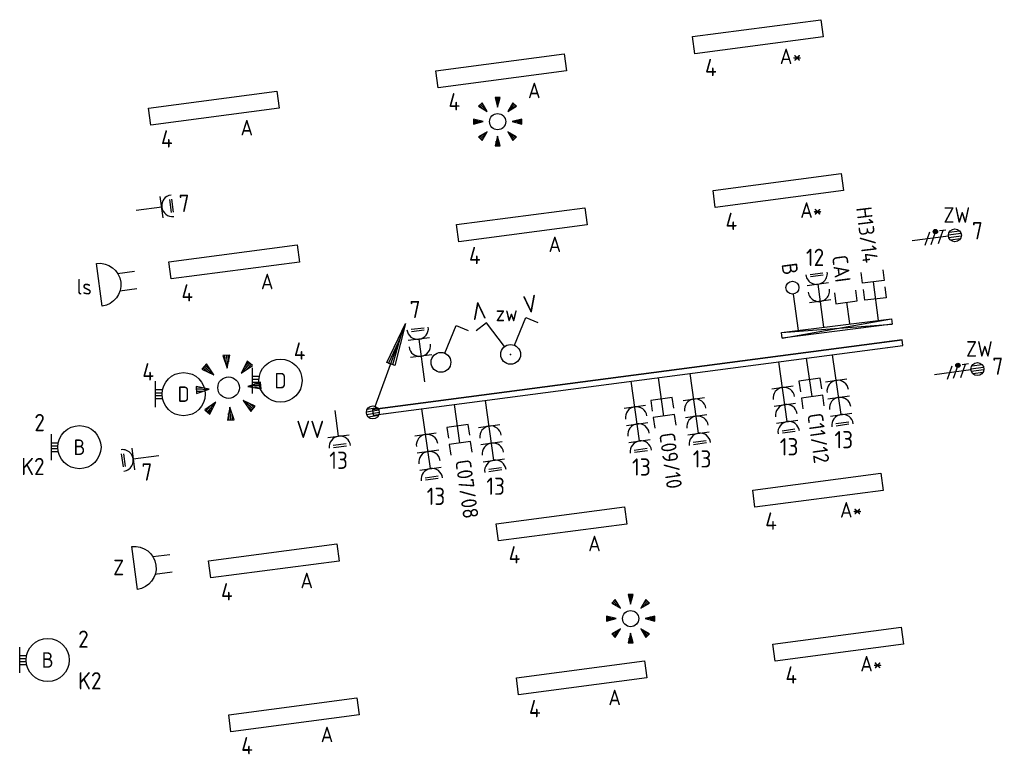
# Model space of a CAD drawing. Header units: millimetres. Extents: x 28812 to 120869, y 26747 to 104834.
# Tile 5 of 36: x 55802 to 67217, y 41244 to 49763. Entities that reach past the tile are written whole.
import ezdxf
from ezdxf.enums import TextEntityAlignment as Align

# ---------------------------------------------------------------- set-up
doc = ezdxf.new("R2010")
doc.units = ezdxf.units.MM
doc.header["$LTSCALE"] = 100
for name, color, linetype in [('EB62204-_ATTRIB', 2, 'Continuous'), ('EB63101-_ATTRIB', 2, 'Continuous'), ('EB63102-_ATTRIB', 2, 'Continuous'), ('EB6411--_ATTRIB', 2, 'Continuous'), ('EB6441--_ATTRIB', 2, 'Continuous'), ('EL61303-_WANDGOOT', 3, 'Continuous'), ('EL62203-_KRACHT-WCD230', 3, 'Continuous'), ('EL62204-_KRACHT-ASP230', 3, 'Continuous'), ('EL63101-_LICHT-ARM', 3, 'Continuous'), ('EL63102-_LICHT-SCH', 3, 'Continuous'), ('EL63103-_LICHT-WCD230V', 3, 'Continuous'), ('EL6411--_DEURBEL', 3, 'Continuous'), ('EL6441--_DATACOM', 3, 'Continuous')]:
    doc.layers.add(name, color=color, linetype=linetype)
doc.styles.add('2_0', font='iso', dxfattribs={"height": 200})
doc.styles.add('ISO', font='iso.shx', dxfattribs={"height": 220})
doc.styles.add('NORATT', font='iso.shx')
doc.styles.add('NORDIM', font='isocp.shx')
doc.styles.get("Standard").update_dxf_attribs({"font": 'arial.ttf'})

# ---------------------------------------------------------------- blocks, each defined once
blk = doc.blocks.new('ES3W1L')
for p, q in [((-0.75, 1.25), (0.75, 1.25)), ((1.25, 0), (-1.25, 0)), ((-0.75, 1), (0.75, 1)), ((0, 0), (0, -3))]:
    blk.add_line(p, q)
blk.add_arc((0, 1.25), 1.25, 180, 0)
at = {"style": 'NORATT'}
for tag, flags, p in [('VERMOGEN', 9, (-2.5, 3)), ('GROEP', 8, (0, 3)), ('SCHAK', 8, (2.5, 3)), ('GELIJK', 9, (5, 3)), ('KAST', 9, (7, 3)), ('TAL', 8, (2.5, 3))]:
    blk.add_attdef(tag, text='', height=1.8, rotation=90, dxfattribs=dict(at, flags=flags)).set_placement(p, align=Align.MIDDLE_CENTER)
at = {"style": 'NORATT', "flags": 8}
blk.add_attdef('DOEL', text='', height=1.8, rotation=90, dxfattribs=at).set_placement((-2.5, 3), align=Align.MIDDLE_LEFT)
at = {"style": 'NORATT', "flags": 9}
blk.add_attdef('M_CODE', text='', height=1.8, dxfattribs=at).set_placement((0, 0), align=Align.MIDDLE_CENTER)
blk = doc.blocks.new('ES3G10')
for p, q in [((-3.25, -1.5), (-3.25, 1.5)), ((-3.25, 0.52), (-2.44, 0.52)), ((-3.25, 0.17), (-2.49, 0.17)), ((-3.25, -0.17), (-2.49, -0.17)), ((-3.25, -0.52), (-2.44, -0.52))]:
    blk.add_line(p, q)
blk.add_circle((0, 0), 2.5)
at = {"style": 'NORATT', "flags": 9}
blk.add_attdef('GELIJK', text='', height=1.8, dxfattribs=at).set_placement((3.5, 5), align=Align.MIDDLE_CENTER)
at = {"color": 6, "style": 'NORATT'}
for tag, flags, p in [('SCHAK', 8, (3.5, 2.75)), ('A_CODE', 8, (0, 0)), ('GROEP', 8, (-3.5, -2.75)), ('KAST', 9, (3.5, -2.75))]:
    blk.add_attdef(tag, text='', height=1.8, dxfattribs=dict(at, flags=flags)).set_placement(p, align=Align.MIDDLE)
blk = doc.blocks.new('ES081010')
at = {"color": 0}
for p, q in [((-1, 0), (-1, -2)), ((1, -2), (1, 0))]:
    blk.add_line(p, q, dxfattribs=at)
blk.add_lwpolyline([(-2.5, 2.25), (2.5, 2.25, -1)], format="xyb", close=True, dxfattribs=at)
at = {"color": 0, "style": 'NORATT', "flags": 8}
for tag, p in [('NUMMER', (0, 6.75)), ('SCHAK', (0, 4))]:
    blk.add_attdef(tag, text='', height=1.8, dxfattribs=at).set_placement(p, align=Align.MIDDLE)
at = {"style": 'NORATT'}
for tag, flags, p in [('PANEEL', 9, (0, 3)), ('CODE', 9, (1, 3.5)), ('GRP', 8, (0, -5)), ('RUIMTE', 9, (0, -7.5))]:
    blk.add_attdef(tag, text='', height=1.8, dxfattribs=dict(at, flags=flags)).set_placement(p, align=Align.MIDDLE_LEFT)
at = {"style": 'NORATT', "flags": 8}
blk.add_attdef('M_CODE', text='', height=1.8, dxfattribs=at).set_placement((0, 0), align=Align.MIDDLE_CENTER)
blk = doc.blocks.new('EJ3P31')
at = {"color": 0}
blk.add_lwpolyline([(-7.5, -1), (-7.5, 1), (7.5, 1), (7.5, -1)], close=True, dxfattribs=at)
at = {"style": 'NORATT', "flags": 9}
blk.add_attdef('GELIJK', text='', height=1.8, dxfattribs=at).set_placement((3.5, 5), align=Align.MIDDLE_CENTER)
at = {"color": 0, "style": 'NORATT'}
for tag, flags, p in [('A_CODE', 8, (-3.5, 2.75)), ('SCHAK', 8, (3.5, 2.75)), ('GROEP', 8, (-3.5, -2.75)), ('KAST', 9, (3.5, -2.75))]:
    blk.add_attdef(tag, text='', height=1.8, dxfattribs=dict(at, flags=flags)).set_placement(p, align=Align.MIDDLE)
blk = doc.blocks.new('ES111352')
at = {"color": 0}
blk.add_line((0, 1.5), (0, -3), dxfattribs=at)
for points in [[(-1.25, 2.75), (-1.25, 1.5), (1.25, 1.5), (1.25, 2.75)], [(-1.25, 0.75), (-1.25, -0.5), (1.25, -0.5), (1.25, 0.75)]]:
    blk.add_lwpolyline(points, dxfattribs=at)
at = {"color": 0, "style": 'NORATT', "flags": 8}
blk.add_attdef('NUMMER1', text='', height=1.8, rotation=90, dxfattribs=at).set_placement((-1.5, 4.5), align=Align.MIDDLE_LEFT)
at = {"style": 'NORATT', "flags": 8}
blk.add_attdef('NUMMER', text='', height=1.8, rotation=90, dxfattribs=at).set_placement((1.5, 4.5), align=Align.MIDDLE_LEFT)
at = {"style": 'NORATT'}
for tag, flags, p in [('PANEEL', 9, (0, 3)), ('CODE', 9, (1, 3.5)), ('GRP', 8, (0, -5)), ('RUIMTE', 9, (0, -7.5))]:
    blk.add_attdef(tag, text='', height=1.8, dxfattribs=dict(at, flags=flags)).set_placement(p, align=Align.MIDDLE_LEFT)
at = {"style": 'NORATT', "flags": 8}
blk.add_attdef('M_CODE', text='', height=1.8, dxfattribs=at).set_placement((0, 0), align=Align.MIDDLE_CENTER)
blk = doc.blocks.new('EH100000')
at = {"linetype": 'ByBlock'}
for p, q in [((1, 0.5), (0, 0.5)), ((1, 0.5, 1), (0, 0.5, 1)), ((0, -0.5, 1), (1, -0.5, 1)), ((1, -0.5), (0, -0.5))]:
    blk.add_line(p, q, dxfattribs=at)
at = {"linetype": 'ByBlock', "invisible_edges": 15}
for points in [[(1, -0.5), (0, -0.5), (0, 0.5), (1, 0.5)], [(0, 0.5), (1, 0.5), (1, 0.5, 1), (0, 0.5, 1)], [(0, -0.5, 1), (1, -0.5, 1), (1, -0.5), (0, -0.5)]]:
    blk.add_3dface(points, dxfattribs=at)
at = {"linetype": 'ByBlock', "style": '2_0', "flags": 8}
blk.add_attdef('FUNCTIE', text='', height=0.5, dxfattribs=at).set_placement((0.5, 0), align=Align.MIDDLE)
at = {"linetype": 'ByBlock', "flags": 9}
blk.add_attdef('SCHOT', text='', height=0.5, dxfattribs=at).set_placement((0.5, 0), align=Align.MIDDLE)
blk = doc.blocks.new('WGE')
blk.add_lwpolyline([(-1, -0.5), (0, -0.5), (0, 0.5), (-1, 0.5)])
at = {"style": '2_0', "flags": 9}
for tag in ['HULPSTUK', 'SCHOT']:
    blk.add_attdef(tag, text='', height=0.5, dxfattribs=at).set_placement((0, 0), align=Align.MIDDLE)
blk = doc.blocks.new('ES652141')
for p, q in [((-0.2, 3.75), (-0.2, 3)), ((0, 3.75), (0, 2.25)), ((0.2, 3.75), (0.2, 3)), ((-2.79, 2.51), (-2.26, 1.98)), ((-2.65, 2.65), (-1.59, 1.59)), ((-2.51, 2.79), (-1.98, 2.26)), ((2.65, 2.65), (1.59, 1.59)), ((2.51, 2.79), (1.98, 2.26)), ((2.79, 2.51), (2.26, 1.98)), ((-3.75, 0.2), (-3, 0.2)), ((-3.75, 0), (-2.25, 0)), ((3.75, 0), (2.25, 0)), ((3.75, 0.2), (3, 0.2)), ((-3.75, -0.2), (-3, -0.2)), ((3.75, -0.2), (3, -0.2)), ((-2.79, -2.51), (-2.26, -1.98)), ((-2.65, -2.65), (-1.59, -1.59)), ((-2.51, -2.79), (-1.98, -2.26)), ((0, -3.75), (0, -2.25)), ((2.65, -2.65), (1.59, -1.59)), ((2.51, -2.79), (1.98, -2.26)), ((2.79, -2.51), (2.26, -1.98)), ((-0.2, -3.75), (-0.2, -3)), ((0.2, -3.75), (0.2, -3))]:
    blk.add_line(p, q)
for points in [[(0, 2.25), (0.4, 3.75), (-0.4, 3.75)], [(-1.59, 1.59), (-2.37, 2.93), (-2.93, 2.37)], [(1.59, 1.59), (2.93, 2.37), (2.37, 2.93)], [(-2.25, 0), (-3.75, 0.4), (-3.75, -0.4)], [(2.25, 0), (3.75, -0.4), (3.75, 0.4)], [(-1.59, -1.59), (-2.93, -2.37), (-2.37, -2.93)], [(0, -2.25), (-0.4, -3.75), (0.4, -3.75)], [(1.59, -1.59), (2.37, -2.93), (2.93, -2.37)]]:
    blk.add_lwpolyline(points, close=True)
blk.add_circle((0, 0), 1.25)
at = {"style": 'NORATT'}
blk.add_attdef('NUMMER', text='', height=1.8, dxfattribs=at).set_placement((0, 5), align=Align.MIDDLE)
for tag, flags, p in [('PANEEL', 9, (0, 3)), ('CODE', 9, (1, 3.5)), ('GRP', 8, (0, -5)), ('RUIMTE', 9, (0, -7.5))]:
    blk.add_attdef(tag, text='', height=1.8, dxfattribs=dict(at, flags=flags)).set_placement(p, align=Align.MIDDLE_LEFT)
at = {"style": 'NORATT', "flags": 8}
blk.add_attdef('M_CODE', text='', height=1.8, dxfattribs=at).set_placement((0, 0), align=Align.MIDDLE_CENTER)
blk = doc.blocks.new('ES3W2L')
for p, q in [((-0.75, 3.25), (0.75, 3.25)), ((-0.75, 3), (0.75, 3)), ((1.25, 2), (-1.25, 2)), ((0, 2), (0, -3)), ((1.25, 0), (-1.25, 0))]:
    blk.add_line(p, q)
for centre in [(0, 3.25), (0, 1.25)]:
    blk.add_arc(centre, 1.25, 180, 0)
at = {"style": 'NORATT'}
for tag, height, flags, p in [('GROEPI', 1.8, 9, (0, 9.5)), ('CODE', 3.5, 8, (0, 4.5)), ('M_CODE', 1.8, 9, (0, 0)), ('VERMOGENI', 1.8, 9, (0, -9.5)), ('DOELI', 1.8, 9, (0, -11.5))]:
    blk.add_attdef(tag, text='', height=height, dxfattribs=dict(at, flags=flags)).set_placement(p, align=Align.MIDDLE_CENTER)
for tag, flags, p in [('VERMOGEN', 9, (-2.5, 5)), ('GELIJKI', 9, (5, 5)), ('GROEP', 8, (0, 5)), ('SCHAK', 8, (2.5, 5)), ('GELIJK', 9, (5, 5)), ('TAL', 8, (2.5, 5)), ('KAST', 9, (7, 5))]:
    blk.add_attdef(tag, text='', height=1.8, rotation=90, dxfattribs=dict(at, flags=flags)).set_placement(p, align=Align.MIDDLE_CENTER)
at = {"style": 'NORATT', "flags": 8}
blk.add_attdef('DOEL', text='', height=1.8, rotation=90, dxfattribs=at).set_placement((-2.5, 5), align=Align.MIDDLE_LEFT)
blk = doc.blocks.new('ES3S1')
blk.add_lwpolyline([(0.58, 1), (2.31, 4), (3.61, 3.25)])
blk.add_circle((0, 0), 1.15)
at = {"style": 'NORATT'}
for tag, flags, p in [('SCHAK', 8, (3, 5.5)), ('KAST', 9, (-3, 0.5)), ('M_CODE', 9, (0, 0)), ('DOEL', 9, (-3, -2)), ('GROEP', 9, (-3, -4.5))]:
    blk.add_attdef(tag, text='', height=1.8, dxfattribs=dict(at, flags=flags)).set_placement(p, align=Align.MIDDLE_CENTER)
blk = doc.blocks.new('ES3W3L')
at = {"color": 2}
for p, q in [((-0.75, 5.25), (0.75, 5.25)), ((-0.75, 5), (0.75, 5))]:
    blk.add_line(p, q, dxfattribs=at)
at = {"color": 0}
for p, q in [((1.25, 4), (-1.25, 4)), ((0, 4), (0, -3)), ((1.25, 2), (-1.25, 2)), ((1.25, 0), (-1.25, 0))]:
    blk.add_line(p, q, dxfattribs=at)
for centre in [(0, 5.25), (0, 3.25), (0, 1.25)]:
    blk.add_arc(centre, 1.25, 180, 0, dxfattribs=at)
at = {"style": 'NORATT'}
for tag, flags, p in [('VERMOGEN', 9, (-2.5, 7)), ('GROEP', 8, (0, 7)), ('SCHAK', 8, (2.5, 7)), ('GELIJK', 9, (5, 7)), ('KAST', 9, (7, 7)), ('TAL', 8, (2.5, 7))]:
    blk.add_attdef(tag, text='', height=1.8, rotation=90, dxfattribs=dict(at, flags=flags)).set_placement(p, align=Align.MIDDLE_CENTER)
at = {"style": 'NORATT', "flags": 8}
blk.add_attdef('DOEL', text='', height=1.8, rotation=90, dxfattribs=at).set_placement((-2.5, 7), align=Align.MIDDLE_LEFT)
at = {"style": 'NORATT', "flags": 9}
blk.add_attdef('M_CODE', text='', height=1.8, dxfattribs=at).set_placement((0, 0), align=Align.MIDDLE_CENTER)
blk = doc.blocks.new('ES111351')
blk.add_line((0, -0.5), (0, -3))
blk.add_lwpolyline([(-1.25, 0.75), (-1.25, -0.5), (1.25, -0.5), (1.25, 0.75)])
at = {"style": 'NORATT', "flags": 8}
blk.add_attdef('NUMMER', text='', height=1.8, rotation=90, dxfattribs=at).set_placement((0, 2.5), align=Align.MIDDLE_LEFT)
at = {"style": 'NORATT'}
for tag, flags, p in [('PANEEL', 9, (0, 3)), ('CODE', 9, (1, 3.5)), ('GRP', 8, (0, -5)), ('RUIMTE', 9, (0, -7.5))]:
    blk.add_attdef(tag, text='', height=1.8, dxfattribs=dict(at, flags=flags)).set_placement(p, align=Align.MIDDLE_LEFT)
at = {"style": 'NORATT', "flags": 8}
blk.add_attdef('M_CODE', text='', height=1.8, dxfattribs=at).set_placement((0, 0), align=Align.MIDDLE_CENTER)
blk = doc.blocks.new('ES4X4')
at = {"color": 0}
blk.add_line((0, 1.25), (0, -3), dxfattribs=at)
blk.add_circle((0, 2), 0.75, dxfattribs=at)
at = {"color": 0, "style": 'NORATT', "flags": 8}
for tag, p in [('NUMMER', (0, 3.5)), ('CODE', (-2.75, -1.25))]:
    blk.add_attdef(tag, text='', height=1.8, rotation=90, dxfattribs=at).set_placement(p, align=Align.MIDDLE_LEFT)
at = {"style": 'NORATT', "flags": 9}
for tag, p in [('M_CODE', (0, 0)), ('PANEEL', (0, -2.5)), ('GRP', (0, -5)), ('MERK', (0, -7.5)), ('AANGEP', (0, -10)), ('INSTAL', (0, -12.5)), ('TYPE', (0, -17.5))]:
    blk.add_attdef(tag, text='', height=1.8, dxfattribs=at).set_placement(p, align=Align.MIDDLE_CENTER)
blk.add_attdef('RUIMTE', text='', height=1.8, dxfattribs=at).set_placement((0, -7.5), align=Align.MIDDLE_LEFT)
blk = doc.blocks.new('ES111201')
at = {"color": 0}
for p, q in [((0.38, 0.65), (5.5, 9.53)), ((0.73, 0.15), (-0.73, 0.15)), ((0.6, 0.45), (-0.6, 0.45)), ((0.73, -0.15), (-0.73, -0.15)), ((0.6, -0.45), (-0.6, -0.45))]:
    blk.add_line(p, q, dxfattribs=at)
for points in [[(2.57, 5.45), (5.5, 9.53), (3.43, 4.95)], [(3.22, 5.07), (4.63, 8.01), (2.78, 5.32)]]:
    blk.add_lwpolyline(points, close=True, dxfattribs=at)
blk.add_circle((0, 0), 0.75, dxfattribs=at)
at = {"style": 'NORATT', "flags": 9}
for tag in ['GELIJKI', 'TAL']:
    blk.add_attdef(tag, text='', height=1.8, rotation=90, dxfattribs=at).set_placement((5, 11.28), align=Align.MIDDLE_CENTER)
at = {"style": 'NORATT'}
for tag, height, flags, p in [('GROEPI', 1.8, 9, (0, 9.5)), ('GROEP', 1.8, 8, (0, 7.5)), ('CODE', 3.5, 8, (0, 4.5)), ('M_CODE', 1.8, 8, (0, 0)), ('KAST', 1.8, 9, (0, -3.5)), ('VERMOGEN', 1.8, 9, (0, -5.5)), ('DOEL', 1.8, 9, (0, -7.5)), ('VERMOGENI', 1.8, 9, (0, -9.5)), ('DOELI', 1.8, 9, (0, -11.5))]:
    blk.add_attdef(tag, text='', height=height, dxfattribs=dict(at, flags=flags)).set_placement(p, align=Align.MIDDLE_CENTER)
blk = doc.blocks.new('ES3X5')
at = {"color": 0}
for p, q in [((-0.45, 1.4), (-0.45, 2.6)), ((-0.15, 1.27), (-0.15, 2.73)), ((0.15, 1.27), (0.15, 2.73)), ((0.45, 1.4), (0.45, 2.6)), ((0, 1.25), (0, -3))]:
    blk.add_line(p, q, dxfattribs=at)
at = {"color": 1}
for p, q in [((-0.88, -0.38), (-0.88, 0.01)), ((-0.78, -0.42), (-0.78, 0.06)), ((-0.73, 1.04), (-0.73, 0.3)), ((-0.73, 0.67), (0.73, -0.07)), ((-0.69, -0.42), (-0.69, 0.06)), ((-0.59, -0.38), (-0.59, 0.01)), ((-0.73, -0.18), (0.73, -0.92)), ((-0.73, -0.88), (0.73, -1.62))]:
    blk.add_line(p, q, dxfattribs=at)
at = {"color": 0}
blk.add_circle((0, 2), 0.75, dxfattribs=at)
at = {"color": 1}
blk.add_circle((-0.73, -0.18), 0.245, dxfattribs=at)
at = {"style": 'NORATT'}
for tag, flags, p in [('VERMOGEN', 9, (-2.5, 4.5)), ('GROEP', 8, (0, 4.5)), ('SCHAK', 8, (2.5, 4.5)), ('KAST', 9, (7, 4.5)), ('DOEL', 8, (-2.5, 1))]:
    blk.add_attdef(tag, text='', height=1.8, rotation=90, dxfattribs=dict(at, flags=flags)).set_placement(p, align=Align.MIDDLE_LEFT)
for tag, flags, p in [('GELIJK', 9, (5, 4.5)), ('TAL', 8, (2.5, 4.5))]:
    blk.add_attdef(tag, text='', height=1.8, rotation=90, dxfattribs=dict(at, flags=flags)).set_placement(p, align=Align.MIDDLE_CENTER)
at = {"style": 'NORATT', "flags": 9}
blk.add_attdef('M_CODE', text='', height=1.8, dxfattribs=at).set_placement((0, 0), align=Align.MIDDLE_CENTER)
blk = doc.blocks.new('ES3SZ')
at = {"color": 0}
for points in [[(-0.58, 1), (-2.31, 4), (-3.61, 3.25)], [(0.58, 1), (2.31, 4), (3.61, 3.25)]]:
    blk.add_lwpolyline(points, dxfattribs=at)
blk.add_circle((0, 0), 1.15, dxfattribs=at)
blk.add_point((0, 0), dxfattribs=at)
blk.add_point((0, 0), dxfattribs=at)
at = {"color": 2, "style": 'ISO'}
blk.add_text('V', height=2, rotation=180, dxfattribs=at).set_placement((-3, 5.5), align=Align.MIDDLE_CENTER)
blk.add_text('V', height=2, dxfattribs=at).set_placement((3, 5.5), align=Align.MIDDLE_CENTER)
at = {"style": 'NORATT'}
for tag, flags, p in [('SCHAK', 8, (3, 5.5)), ('KAST', 9, (-3, 0.5)), ('M_CODE', 8, (0, 0)), ('DOEL', 9, (-3, -2)), ('GROEP', 9, (-3, -4.5))]:
    blk.add_attdef(tag, text='', height=1.8, dxfattribs=dict(at, flags=flags)).set_placement(p, align=Align.MIDDLE_CENTER)
for tag, flags, p in [('PANEEL', 9, (0, 3)), ('CODE', 9, (1, 3.5)), ('GRP', 8, (0, -5)), ('RUIMTE', 9, (0, -7.5))]:
    blk.add_attdef(tag, text='', height=1.8, dxfattribs=dict(at, flags=flags)).set_placement(p, align=Align.MIDDLE_LEFT)

msp = doc.modelspace()

# ---------------------------------------------------------------- linework, layer by layer
at = {"layer": 'EL61303-_WANDGOOT'}
for p, q in [((64633, 46137, 15750), (65911, 46296)), ((64633, 46137, 15750), (65919, 46232)), ((64641, 46072, 15750), (65911, 46296)), ((65919, 46232), (64641, 46072, 15750)), ((65911, 46296), (65919, 46232)), ((64641, 46072, 15750), (64633, 46137, 15750))]:
    msp.add_line(p, q, dxfattribs=at)

# ---------------------------------------------------------------- block references
for name, p, xscale, yscale, zscale, rotation in [('ES111201', (59896, 45209), 100, 100, 100, 9.768789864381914), ('EH100000', (66038, 46018), 6194.999999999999, 65, 210, 187.499999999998), ('WGE', (66038, 46018), 209.9999999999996, 65, 209.9999999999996, 7.499999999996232), ('WGE', (59896, 45209), 209.9999999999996, 65, 209.9999999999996, 187.4999999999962)]:
    msp.add_blockref(name, p, dxfattribs=dict(at, xscale=xscale, yscale=yscale, zscale=zscale, rotation=rotation))
at = {"layer": 'EL62203-_KRACHT-WCD230'}
for name, p, xscale, yscale, zscale, rotation in [('ES3W1L', (57449, 47590), 99.99999999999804, 99.99999999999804, 99.99999999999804, 277.4999999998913), ('ES3W2L', (60456, 45860), 100.0000000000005, 100.0000000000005, 100.0000000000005, 7.213055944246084), ('ES3W1L', (59499, 44933), 99.9999999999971, 99.9999999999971, 99.9999999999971, 187.499999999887)]:
    msp.add_blockref(name, p, dxfattribs=dict(at, xscale=xscale, yscale=yscale, zscale=zscale, rotation=rotation))
at = {"layer": 'EL62204-_KRACHT-ASP230'}
ref = msp.add_blockref('ES3X5', (66446, 47237, -16800), dxfattribs=dict(at, xscale=100, yscale=100, zscale=100, rotation=277.4999999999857))
ref.add_attrib('DOEL', 'ZW', dxfattribs={"layer": 'EB62204-_ATTRIB', "color": 1, "height": 180, "style": 'NORATT', "flags": 8}).set_placement((66512, 47498, -16800), align=Align.MIDDLE_LEFT)
ref = msp.add_blockref('ES3X5', (66707, 45685, -16800), dxfattribs=dict(at, xscale=100.0000000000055, yscale=100.0000000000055, zscale=100.0000000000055, rotation=277.4999999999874))
ref.add_attrib('DOEL', 'ZW', dxfattribs={"layer": 'EB62204-_ATTRIB', "color": 1, "height": 180, "style": 'NORATT', "flags": 8}).set_placement((66774, 45946, -16800), align=Align.MIDDLE_LEFT)
at = {"layer": 'EL63101-_LICHT-ARM'}
ref = msp.add_blockref('EJ3P31', (64359, 49566), dxfattribs=dict(at, xscale=99.99999999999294, yscale=99.99999999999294, zscale=99.99999999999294, rotation=187.4999999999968))
ref.add_attrib('A_CODE', 'A*', dxfattribs={"layer": 'EB63101-_ATTRIB', "color": 1, "height": 180, "style": 'NORATT', "flags": 8}).set_placement((64742, 49339), align=Align.MIDDLE)
ref = msp.add_blockref('EJ3P31', (61385, 49170), dxfattribs=dict(at, xscale=99.99999999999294, yscale=99.99999999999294, zscale=99.99999999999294, rotation=187.4999999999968))
ref.add_attrib('A_CODE', 'A', dxfattribs={"layer": 'EB63101-_ATTRIB', "color": 1, "height": 180, "style": 'NORATT', "flags": 8}).set_placement((61768, 48943), align=Align.MIDDLE)
ref = msp.add_blockref('EJ3P31', (58052, 48738), dxfattribs=dict(at, xscale=99.99999999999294, yscale=99.99999999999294, zscale=99.99999999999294, rotation=187.4999999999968))
ref.add_attrib('A_CODE', 'A', dxfattribs={"layer": 'EB63101-_ATTRIB', "color": 1, "height": 180, "style": 'NORATT', "flags": 8}).set_placement((58435, 48511), align=Align.MIDDLE)
at = {"layer": 'EL63101-_LICHT-ARM', "xscale": 75, "yscale": 75, "zscale": 75}
for p in [(61343, 48581, -16800), (62885, 42818, -2600)]:
    msp.add_blockref('ES652141', p, dxfattribs=at)
at = {"layer": 'EL63101-_LICHT-ARM'}
ref = msp.add_blockref('EJ3P31', (64597, 47782), dxfattribs=dict(at, xscale=99.99999999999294, yscale=99.99999999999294, zscale=99.99999999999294, rotation=187.4999999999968))
ref.add_attrib('A_CODE', 'A*', dxfattribs={"layer": 'EB63101-_ATTRIB', "color": 1, "height": 180, "style": 'NORATT', "flags": 8}).set_placement((64979, 47555), align=Align.MIDDLE)
ref = msp.add_blockref('EJ3P31', (61623, 47386), dxfattribs=dict(at, xscale=99.99999999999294, yscale=99.99999999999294, zscale=99.99999999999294, rotation=187.4999999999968))
ref.add_attrib('A_CODE', 'A', dxfattribs={"layer": 'EB63101-_ATTRIB', "color": 1, "height": 180, "style": 'NORATT', "flags": 8}).set_placement((62006, 47159), align=Align.MIDDLE)
ref = msp.add_blockref('EJ3P31', (58289, 46954), dxfattribs=dict(at, xscale=99.99999999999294, yscale=99.99999999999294, zscale=99.99999999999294, rotation=187.4999999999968))
ref.add_attrib('A_CODE', 'A', dxfattribs={"layer": 'EB63101-_ATTRIB', "color": 1, "height": 180, "style": 'NORATT', "flags": 8}).set_placement((58672, 46727), align=Align.MIDDLE)
at = {"layer": 'EL63101-_LICHT-ARM', "xscale": 100, "yscale": 100, "zscale": 100, "rotation": 3.961022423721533}
msp.add_blockref('ES652141', (58224, 45496), dxfattribs=at)
at = {"layer": 'EL63101-_LICHT-ARM'}
ref = msp.add_blockref('ES3G10', (58826, 45578, -16800), dxfattribs=dict(at, xscale=100, yscale=100, zscale=100))
ref.add_attrib('A_CODE', 'D', dxfattribs={"layer": 'EB63101-_ATTRIB', "color": 1, "height": 180, "style": 'NORATT', "flags": 8}).set_placement((58826, 45578, -16800), align=Align.MIDDLE)
ref = msp.add_blockref('ES3G10', (57703, 45421, -14400), dxfattribs=dict(at, xscale=100, yscale=100, zscale=100))
ref.add_attrib('A_CODE', 'D', dxfattribs={"layer": 'EB63101-_ATTRIB', "color": 1, "height": 180, "style": 'NORATT', "flags": 8}).set_placement((57703, 45421, -14400), align=Align.MIDDLE)
ref = msp.add_blockref('ES3G10', (56495, 44806, -738), dxfattribs=dict(at, xscale=100, yscale=100, zscale=100))
ref.add_attrib('A_CODE', 'B', dxfattribs={"layer": 'EB63101-_ATTRIB', "color": 1, "height": 180, "style": 'NORATT', "flags": 8}).set_placement((56495, 44806, -738), align=Align.MIDDLE)
ref = msp.add_blockref('EJ3P31', (65057, 44306), dxfattribs=dict(at, xscale=99.99999999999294, yscale=99.99999999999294, zscale=99.99999999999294, rotation=187.4999999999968))
ref.add_attrib('A_CODE', 'A*', dxfattribs={"layer": 'EB63101-_ATTRIB', "color": 1, "height": 180, "style": 'NORATT', "flags": 8}).set_placement((65440, 44079), align=Align.MIDDLE)
ref = msp.add_blockref('EJ3P31', (62083, 43916), dxfattribs=dict(at, xscale=99.99999999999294, yscale=99.99999999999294, zscale=99.99999999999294, rotation=187.4999999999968))
ref.add_attrib('A_CODE', 'A', dxfattribs={"layer": 'EB63101-_ATTRIB', "color": 1, "height": 180, "style": 'NORATT', "flags": 8}).set_placement((62466, 43689), align=Align.MIDDLE)
ref = msp.add_blockref('EJ3P31', (58748, 43487), dxfattribs=dict(at, xscale=99.99999999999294, yscale=99.99999999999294, zscale=99.99999999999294, rotation=187.4999999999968))
ref.add_attrib('A_CODE', 'A', dxfattribs={"layer": 'EB63101-_ATTRIB', "color": 1, "height": 180, "style": 'NORATT', "flags": 8}).set_placement((59130, 43260), align=Align.MIDDLE)
ref = msp.add_blockref('EJ3P31', (65292, 42522), dxfattribs=dict(at, xscale=99.99999999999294, yscale=99.99999999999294, zscale=99.99999999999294, rotation=187.4999999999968))
ref.add_attrib('A_CODE', 'A*', dxfattribs={"layer": 'EB63101-_ATTRIB', "color": 1, "height": 180, "style": 'NORATT', "flags": 8}).set_placement((65675, 42295), align=Align.MIDDLE)
ref = msp.add_blockref('ES3G10', (56127, 42338, -14400), dxfattribs=dict(at, xscale=100, yscale=100, zscale=100))
ref.add_attrib('A_CODE', 'B', dxfattribs={"layer": 'EB63101-_ATTRIB', "color": 1, "height": 180, "style": 'NORATT', "flags": 8}).set_placement((56127, 42338, -14400), align=Align.MIDDLE)
ref = msp.add_blockref('EJ3P31', (62317, 42131), dxfattribs=dict(at, xscale=99.99999999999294, yscale=99.99999999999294, zscale=99.99999999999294, rotation=187.4999999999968))
ref.add_attrib('A_CODE', 'A', dxfattribs={"layer": 'EB63101-_ATTRIB', "color": 1, "height": 180, "style": 'NORATT', "flags": 8}).set_placement((62700, 41904), align=Align.MIDDLE)
ref = msp.add_blockref('EJ3P31', (58982, 41702), dxfattribs=dict(at, xscale=99.99999999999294, yscale=99.99999999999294, zscale=99.99999999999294, rotation=187.4999999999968))
ref.add_attrib('A_CODE', 'A', dxfattribs={"layer": 'EB63101-_ATTRIB', "color": 1, "height": 180, "style": 'NORATT', "flags": 8}).set_placement((59365, 41475), align=Align.MIDDLE)
at = {"layer": 'EL63102-_LICHT-SCH'}
ref = msp.add_blockref('ES3SZ', (61494, 45882, -15600), dxfattribs=dict(at, xscale=100.0000000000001, yscale=100.0000000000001, zscale=100.0000000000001, rotation=7.500000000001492))
ref.add_attrib('SCHAK', 'zw', dxfattribs={"layer": 'EB63102-_ATTRIB', "color": 1, "height": 180, "style": 'NORATT', "flags": 8}).set_placement((61448, 46356, -15600), align=Align.MIDDLE_CENTER)
at = {"layer": 'EL63102-_LICHT-SCH', "xscale": 100.0000000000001, "yscale": 100.0000000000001, "zscale": 100.0000000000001, "rotation": 7.50000000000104}
msp.add_blockref('ES3S1', (60686, 45790, -15600), dxfattribs=at)
at = {"layer": 'EL63103-_LICHT-WCD230V'}
for name, p, xscale, yscale, zscale, rotation in [('ES3W2L', (65083, 46497, 31500), 100.0000000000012, 100.0000000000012, 100.0000000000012, 7.499999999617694), ('ES3W3L', (65269, 45581), 100, 100, 100, 187.9999999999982), ('ES3W3L', (64645, 45499), 100, 100, 100, 187.9999999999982), ('ES3W3L', (63616, 45364, 210), 100, 100, 100, 187.9999999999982), ('ES3W3L', (62932, 45274), 100, 100, 100, 187.9999999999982), ('ES3W3L', (61244, 45051, 210), 100, 100, 100, 187.9999999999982), ('ES3W3L', (60508, 44954), 100, 100, 100, 187.9999999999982), ('ES3W1L', (57118, 44669), 100.0000000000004, 100.0000000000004, 100.0000000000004, 97.49999999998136)]:
    msp.add_blockref(name, p, dxfattribs=dict(at, xscale=xscale, yscale=yscale, zscale=zscale, rotation=rotation))
at = {"layer": 'EL6411--_DEURBEL'}
ref = msp.add_blockref('ES081010', (56949, 46718), dxfattribs=dict(at, xscale=99.99999999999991, yscale=99.99999999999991, zscale=99.99999999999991, rotation=97.50000018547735))
ref.add_attrib('SCHAK', 'ls', dxfattribs={"layer": 'EB6411--_ATTRIB', "color": 1, "height": 180, "style": 'NORATT', "flags": 8}).set_placement((56552, 46666), align=Align.MIDDLE)
ref = msp.add_blockref('ES081010', (57357, 43434), dxfattribs=dict(at, xscale=99.99999999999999, yscale=99.99999999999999, zscale=99.99999999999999, rotation=97.49706646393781))
ref.add_attrib('M_CODE', 'Z', dxfattribs={"layer": 'EB6411--_ATTRIB', "color": 1, "height": 180, "style": 'NORATT', "flags": 8}).set_placement((56950, 43411), align=Align.MIDDLE_CENTER)
at = {"layer": 'EL6441--_DATACOM'}
ref = msp.add_blockref('ES111352', (65717, 46574, -251), dxfattribs=dict(at, xscale=-99.99999999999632, yscale=99.99999999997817, zscale=100, rotation=7.000000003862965))
ref.add_attrib('NUMMER1', 'H13/14', dxfattribs={"layer": 'EB6441--_ATTRIB', "color": 1, "height": 180, "rotation": 277, "style": 'NORATT', "flags": 8}).set_placement((65587, 47593, -251), align=Align.MIDDLE_LEFT)
ref = msp.add_blockref('ES111351', (65382, 46536, 15750), dxfattribs=dict(at, xscale=100.0000000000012, yscale=100.0000000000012, zscale=100.0000000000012, rotation=7.499999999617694))
ref.add_attrib('NUMMER', 'CAI', dxfattribs={"layer": 'EB6441--_ATTRIB', "color": 1, "height": 180, "rotation": 277.5, "style": 'NORATT', "flags": 8}).set_placement((65349, 46721, 15750), align=Align.MIDDLE_RIGHT)
ref = msp.add_blockref('ES4X4', (64787, 46458, 15750), dxfattribs=dict(at, xscale=100.0000000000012, yscale=100.0000000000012, zscale=100.0000000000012, rotation=7.499999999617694))
ref.add_attrib('CODE', 'B', dxfattribs={"layer": 'EB6441--_ATTRIB', "color": 1, "height": 180, "rotation": 277.5, "style": 'NORATT', "flags": 8}).set_placement((64741, 46805, 15750), align=Align.MIDDLE_RIGHT)
ref = msp.add_blockref('ES111352', (64967, 45541), dxfattribs=dict(at, xscale=99.99999999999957, yscale=99.99999999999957, zscale=99.99999999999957, rotation=187.9999999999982))
ref.add_attrib('NUMMER1', 'C11/12', dxfattribs={"layer": 'EB6441--_ATTRIB', "color": 1, "height": 180, "rotation": 278, "style": 'NORATT', "flags": 8}).set_placement((65021, 45200), align=Align.MIDDLE_LEFT)
ref = msp.add_blockref('ES111352', (63250, 45315), dxfattribs=dict(at, xscale=99.99999999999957, yscale=99.99999999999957, zscale=99.99999999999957, rotation=187.9999999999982))
ref.add_attrib('NUMMER1', 'C09/10', dxfattribs={"layer": 'EB6441--_ATTRIB', "color": 1, "height": 180, "rotation": 278, "style": 'NORATT', "flags": 8}).set_placement((63304, 44974), align=Align.MIDDLE_LEFT)
ref = msp.add_blockref('ES111352', (60885, 45004), dxfattribs=dict(at, xscale=99.99999999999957, yscale=99.99999999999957, zscale=99.99999999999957, rotation=187.9999999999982))
ref.add_attrib('NUMMER1', 'C07/08', dxfattribs={"layer": 'EB6441--_ATTRIB', "color": 1, "height": 180, "rotation": 278, "style": 'NORATT', "flags": 8}).set_placement((60940, 44662, -1050), align=Align.MIDDLE_LEFT)

# ---------------------------------------------------------------- texts
at = {"layer": 'EL62203-_KRACHT-WCD230', "color": 7, "style": 'NORDIM'}
for s, p in [('7', (57645, 47534, -50200)), ('7', (66842, 47216, -50200)), ('12', (64917, 46907, -34450)), ('7', (60323, 46303, -50200)), ('7', (67079, 45646, -50200)), ('VV', (59009, 44913, -50200)), ('13', (65248, 44793, -50200)), ('13', (64614, 44711, -50200)), ('13', (59391, 44554, -50200)), ('13', (63605, 44570, -50200)), ('13', (62902, 44476, -50200)), ('7', (57214, 44418, -50200)), ('13', (61212, 44253, -50200)), ('13', (60520, 44136, -50200))]:
    msp.add_text(s, height=200, dxfattribs=at).set_placement(p)
at = {"layer": 'EL63101-_LICHT-ARM', "color": 1, "style": 'NORDIM'}
for s, p in [('4', (63747, 49109, -2623)), ('4', (60773, 48712, -2623)), ('4', (57440, 48280, -2623)), ('4', (63985, 47324, -2623)), ('4', (61011, 46928, -2623)), ('4', (57677, 46496, -2623)), ('4', (58980, 45821, -16823)), ('4', (57224, 45580, -16823)), ('2', (55972, 44991, 13662)), ('K2', (55820, 44482, 13662)), ('4', (64445, 43849, -2623)), ('4', (61471, 43458, -2623)), ('4', (58136, 43029, -2623)), ('2', (56480, 42480, -16800)), ('4', (64680, 42064, -2623)), ('K2', (56480, 41997, -16800)), ('4', (61706, 41673, -2623)), ('4', (58370, 41244, -2623))]:
    msp.add_text(s, height=200, dxfattribs=at).set_placement(p)

doc.saveas('drawing.dxf')
